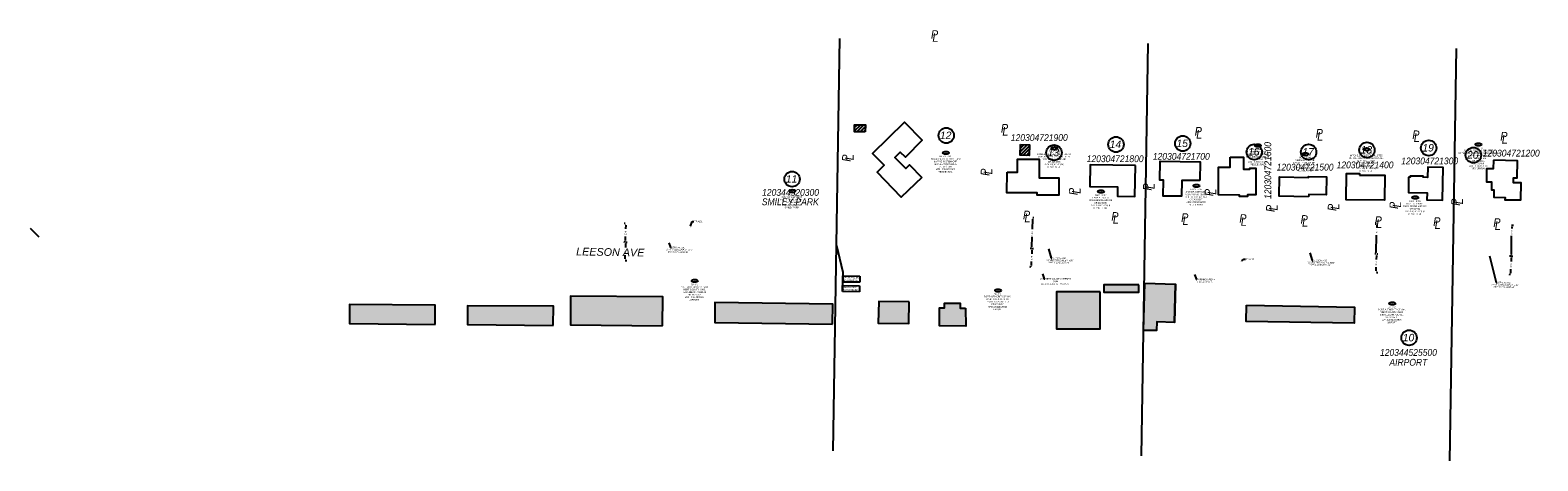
# Model space of a CAD drawing. Header units: feet. Extents: x 1372214 to 1390604, y 439650 to 444412.
# Tile 2 of 12: x 1384897 to 1387341, y 443647 to 444344. Entities that reach past the tile are written whole.
import ezdxf
from ezdxf import colors
from ezdxf.entities.mleader import LeaderData, LeaderLine
from ezdxf.enums import TextEntityAlignment as Align
from ezdxf.math import Vec2, Vec3

# ---------------------------------------------------------------- set-up
doc = ezdxf.new("R2010")
doc.units = ezdxf.units.FT
doc.header["$MEASUREMENT"] = 0
for name, color, linetype in [('BD_X_Building', 30, 'Continuous'), ('RW_P_Prelim_RW', 1, 'rowpe'), ('RW_P_Text', 130, 'Continuous'), ('RW_P_Text-Boundary', 20, 'Continuous'), ('RW_X_Text-PropMap', 10, 'Continuous'), ('SC_Scratch20', 7, 'Continuous'), ('SC_Shading1', 253, 'Continuous'), ('SC_Shading2', 9, 'Continuous')]:
    doc.layers.add(name, color=color, linetype=linetype)
doc.styles.add('Slanted', font='font31.shx', dxfattribs={"height": 0.14})
doc.styles.get("Standard").update_dxf_attribs({"font": 'arial.ttf'})
doc.styles.add('Style-font31', font='font31.shx')
doc.styles.add('Text - CenterTop 0.14 Italic', font='ariali.ttf', dxfattribs={"height": 0.14})
doc.linetypes.add('rowpe', pattern='A,1.95,-0.05,["PE-R/W",Slanted,S=1,R=0,X=0,Y=-0.06],-0.7,1.95', length=4.65)
doc.dimstyles.get("Standard").update_dxf_attribs({"dimtxt": 0.18, "dimasz": 0.18, "dimexe": 0.18, "dimexo": 0.0625, "dimgap": 0.09, "dimtad": 0, "dimtih": 1, "dimtoh": 1, "dimdec": 4, "dimzin": 0, "dimdsep": 46, "dimtxsty": 'Standard', "dimcen": 0.09, "dimadec": 0, "dimazin": 0, "dimtfac": 1, "dimtdec": 4, "dimtofl": 0, "dimtmove": 0, "dimatfit": 3, "dimfxl": 1, "dimtolj": 1, "dimtzin": 0, "dimarcsym": 0})

# ---------------------------------------------------------------- blocks, each defined once
blk = doc.blocks.new('*D831')
at = {"layer": 'Defpoints', "color": 0, "transparency": 16777216}
for p in [(1385860.8, 444001.3), (1385861.8, 444001.3), (1385860.3, 443971.3)]:
    blk.add_point(p, dxfattribs=at)
at = {"layer": 'RW_P_Text', "color": 0, "lineweight": -2, "transparency": 16777216}
for p, q in [((1385861.6, 444001.3), (1385864.3, 444001.3)), ((1385861.7, 443998.8), (1385861.6, 443992.4)), ((1385861.3, 443973.8), (1385861.4, 443980.2)), ((1385861.2, 443971.3), (1385863.8, 443971.3))]:
    blk.add_line(p, q, dxfattribs=at)
at = {"layer": 'RW_P_Text', "color": 0, "transparency": 16777216}
for points in [[(1385861.3, 443998.8), (1385862.2, 443998.8), (1385861.8, 444001.3)], [(1385860.9, 443973.8), (1385861.8, 443973.8), (1385861.3, 443971.3)]]:
    blk.add_solid(points, dxfattribs=at)
at = {"layer": 'RW_P_Text', "color": 0, "transparency": 16777216, "insert": (1385861.5, 443986.3), "char_height": 2.5, "attachment_point": 5, "rotation": 89.0862, "style": 'Style-font31'}
blk.add_mtext("\\A1;30.0'", dxfattribs=at)
blk = doc.blocks.new('*D832')
at = {"layer": 'Defpoints', "color": 0, "transparency": 16777216}
for p in [(1385862.2, 444031.3), (1385862.2, 444031.3), (1385861.7, 444001.3)]:
    blk.add_point(p, dxfattribs=at)
at = {"layer": 'RW_P_Text', "color": 0, "lineweight": -2, "transparency": 16777216}
for p, q in [((1385861.3, 444031.3), (1385859.7, 444031.4)), ((1385862.1, 444028.8), (1385862, 444022.4)), ((1385860.8, 444001.3), (1385859.2, 444001.4)), ((1385861.7, 444003.8), (1385861.8, 444010.2))]:
    blk.add_line(p, q, dxfattribs=at)
at = {"layer": 'RW_P_Text', "color": 0, "transparency": 16777216}
for points in [[(1385861.7, 444028.8), (1385862.6, 444028.8), (1385862.2, 444031.3)], [(1385861.3, 444003.8), (1385862.2, 444003.8), (1385861.7, 444001.3)]]:
    blk.add_solid(points, dxfattribs=at)
at = {"layer": 'RW_P_Text', "color": 0, "transparency": 16777216, "insert": (1385861.9, 444016.3), "char_height": 2.5, "attachment_point": 5, "rotation": 89.0862, "style": 'Style-font31'}
blk.add_mtext("\\A1;30.0'", dxfattribs=at)
blk = doc.blocks.new('*D833')
at = {"layer": 'Defpoints', "color": 0, "transparency": 16777216}
for p in [(1386520.4, 443990.8), (1386520.7, 443990.8), (1386520.2, 443960.8)]:
    blk.add_point(p, dxfattribs=at)
at = {"layer": 'RW_P_Text', "color": 0, "lineweight": -2, "transparency": 16777216}
for p, q in [((1386519.9, 443990.8), (1386517.9, 443990.9)), ((1386520.4, 443988.3), (1386520.3, 443981.9)), ((1386519.4, 443960.8), (1386517.4, 443960.9)), ((1386520, 443963.3), (1386520.1, 443969.7))]:
    blk.add_line(p, q, dxfattribs=at)
at = {"layer": 'RW_P_Text', "color": 0, "transparency": 16777216}
for points in [[(1386519.9, 443988.3), (1386520.8, 443988.3), (1386520.4, 443990.8)], [(1386519.5, 443963.3), (1386520.4, 443963.3), (1386519.9, 443960.8)]]:
    blk.add_solid(points, dxfattribs=at)
at = {"layer": 'RW_P_Text', "color": 0, "transparency": 16777216, "insert": (1386520.2, 443975.8), "char_height": 2.5, "attachment_point": 5, "rotation": 89.0862, "style": 'Style-font31'}
blk.add_mtext("\\A1;30.0'", dxfattribs=at)
blk = doc.blocks.new('*D834')
at = {"layer": 'Defpoints', "color": 0, "transparency": 16777216}
for p in [(1386521.2, 444040.8), (1386521.3, 444040.8), (1386520.4, 443990.8)]:
    blk.add_point(p, dxfattribs=at)
at = {"layer": 'RW_P_Text', "color": 0, "lineweight": -2, "transparency": 16777216}
for p, q in [((1386521.3, 444038.3), (1386521, 444021.9)), ((1386522, 444040.8), (1386523.8, 444040.8)), ((1386520.6, 443993.3), (1386520.8, 444009.7)), ((1386521.2, 443990.8), (1386523, 443990.8))]:
    blk.add_line(p, q, dxfattribs=at)
at = {"layer": 'RW_P_Text', "color": 0, "transparency": 16777216}
for points in [[(1386520.9, 444038.3), (1386521.7, 444038.3), (1386521.3, 444040.8)], [(1386520.1, 443993.3), (1386521, 443993.3), (1386520.5, 443990.8)]]:
    blk.add_solid(points, dxfattribs=at)
at = {"layer": 'RW_P_Text', "color": 0, "transparency": 16777216, "insert": (1386520.9, 444015.8), "char_height": 2.5, "attachment_point": 5, "rotation": 89.0862, "style": 'Style-font31'}
blk.add_mtext("\\A1;50.0'", dxfattribs=at)
blk = doc.blocks.new('*D835')
at = {"layer": 'Defpoints', "color": 0, "transparency": 16777216}
for p in [(1387079, 443981.9), (1387079, 443981.9), (1387078.5, 443951.9)]:
    blk.add_point(p, dxfattribs=at)
at = {"layer": 'RW_P_Text', "color": 0, "lineweight": -2, "transparency": 16777216}
for p, q in [((1387079, 443979.4), (1387078.9, 443973)), ((1387079.9, 443981.9), (1387081.5, 443981.9)), ((1387078.6, 443954.4), (1387078.7, 443960.8)), ((1387079.4, 443951.9), (1387081.1, 443951.9))]:
    blk.add_line(p, q, dxfattribs=at)
at = {"layer": 'RW_P_Text', "color": 0, "transparency": 16777216}
for points in [[(1387078.6, 443979.4), (1387079.4, 443979.4), (1387079, 443981.9)], [(1387078.2, 443954.4), (1387079, 443954.4), (1387078.6, 443951.9)]]:
    blk.add_solid(points, dxfattribs=at)
at = {"layer": 'RW_P_Text', "color": 0, "transparency": 16777216, "insert": (1387078.8, 443966.9), "char_height": 2.5, "attachment_point": 5, "rotation": 89.0862, "style": 'Style-font31'}
blk.add_mtext("\\A1;30.0'", dxfattribs=at)
blk = doc.blocks.new('*D836')
at = {"layer": 'Defpoints', "color": 0, "transparency": 16777216}
for p in [(1387079.7, 444031.9), (1387079.8, 444031.9), (1387079, 443981.9)]:
    blk.add_point(p, dxfattribs=at)
at = {"layer": 'RW_P_Text', "color": 0, "lineweight": -2, "transparency": 16777216}
for p, q in [((1387078.9, 444031.9), (1387077.2, 444031.9)), ((1387079.7, 444029.4), (1387079.6, 444024.8)), ((1387078.9, 443984.4), (1387079.4, 444012.6)), ((1387078.1, 443981.9), (1387076.4, 443982))]:
    blk.add_line(p, q, dxfattribs=at)
at = {"layer": 'RW_P_Text', "color": 0, "transparency": 16777216}
for points in [[(1387079.3, 444029.4), (1387080.1, 444029.4), (1387079.7, 444031.9)], [(1387078.5, 443984.4), (1387079.4, 443984.4), (1387078.9, 443981.9)]]:
    blk.add_solid(points, dxfattribs=at)
at = {"layer": 'RW_P_Text', "color": 0, "transparency": 16777216, "insert": (1387079.5, 444018.7), "char_height": 2.5, "attachment_point": 5, "rotation": 89.0862, "style": 'Style-font31'}
blk.add_mtext("\\A1;50.0'", dxfattribs=at)
blk = doc.blocks.new('*D837')
at = {"layer": 'Defpoints', "color": 0, "transparency": 16777216}
for p in [(1387297, 444028.4), (1387298.5, 444028.4), (1387296.2, 443978.4)]:
    blk.add_point(p, dxfattribs=at)
at = {"layer": 'RW_P_Text', "color": 0, "lineweight": -2, "transparency": 16777216}
for p, q in [((1387297.9, 444028.4), (1387301, 444028.4)), ((1387298.5, 444025.9), (1387298.4, 444023.4)), ((1387297.8, 443980.9), (1387298.2, 444011.3)), ((1387297.1, 443978.4), (1387300.2, 443978.4))]:
    blk.add_line(p, q, dxfattribs=at)
at = {"layer": 'RW_P_Text', "color": 0, "transparency": 16777216}
for points in [[(1387298.1, 444025.9), (1387298.9, 444025.9), (1387298.5, 444028.4)], [(1387297.3, 443980.9), (1387298.2, 443980.9), (1387297.7, 443978.4)]]:
    blk.add_solid(points, dxfattribs=at)
at = {"layer": 'RW_P_Text', "color": 0, "transparency": 16777216, "insert": (1387298.3, 444017.3), "char_height": 2.5, "attachment_point": 5, "rotation": 89.0862, "style": 'Style-font31'}
blk.add_mtext("\\A1;50.0'", dxfattribs=at)
blk = doc.blocks.new('*D838')
at = {"layer": 'Defpoints', "color": 0, "transparency": 16777216}
for p in [(1387297.8, 443978.4), (1387297, 443948.4), (1387297.3, 443948.4)]:
    blk.add_point(p, dxfattribs=at)
at = {"layer": 'RW_P_Text', "color": 0, "lineweight": -2, "transparency": 16777216}
for p, q in [((1387296.9, 443978.4), (1387294.9, 443978.5)), ((1387297.4, 443975.9), (1387297.3, 443969.5)), ((1387297, 443950.9), (1387297.1, 443957.3)), ((1387296.4, 443948.4), (1387294.5, 443948.5))]:
    blk.add_line(p, q, dxfattribs=at)
at = {"layer": 'RW_P_Text', "color": 0, "transparency": 16777216}
for points in [[(1387297, 443975.9), (1387297.8, 443975.9), (1387297.4, 443978.4)], [(1387296.6, 443950.9), (1387297.4, 443950.9), (1387297, 443948.4)]]:
    blk.add_solid(points, dxfattribs=at)
at = {"layer": 'RW_P_Text', "color": 0, "transparency": 16777216, "insert": (1387297.2, 443963.4), "char_height": 2.5, "attachment_point": 5, "rotation": 89.0862, "style": 'Style-font31'}
blk.add_mtext("\\A1;30.0'", dxfattribs=at)

msp = doc.modelspace()

# ---------------------------------------------------------------- hatches: boundary and pattern name
at = {"layer": 'BD_X_Building'}
h = msp.add_hatch(dxfattribs=at)
h.set_pattern_fill('ANSI31', color=256, scale=30)
edge = h.paths.add_edge_path()
edge.add_line((1386751.64411, 443871.13708), (1386753.5, 443933))
at = {"layer": 'SC_Shading1'}
h = msp.add_hatch(dxfattribs=at)
h.set_pattern_fill('ANSI31', color=256, scale=30)
h.paths.add_polyline_path([(1386250.38805, 444179.58471), (1386233.05481, 444179.84608), (1386233.27356, 444191.24408), (1386250.65086, 444191.1288)])
h = msp.add_hatch(dxfattribs=at)
h.set_pattern_fill('ANSI31', color=256, scale=30)
h.paths.add_polyline_path([(1386501.89274, 444159.23428), (1386516.55073, 444158.8304), (1386516.07175, 444141.44654), (1386501.41376, 444141.85041)])
at = {"layer": 'SC_Shading2'}
h = msp.add_hatch(color=256, dxfattribs=at)
h.dxf.hatch_style = 1
h.paths.add_polyline_path([(1386693.85654, 443931.83739), (1386637.12919, 443931.83739), (1386637.12919, 443920.20768), (1386693.85654, 443920.20768)])
h = msp.add_hatch(color=256, dxfattribs=at)
h.dxf.hatch_style = 1
h.paths.add_polyline_path([(1386703.5, 443934.5), (1386753.5, 443933), (1386751.53059, 443871.16817), (1386722.99547, 443872.05846), (1386722.72032, 443857.85759), (1386701.58398, 443858.05442)])
h = msp.add_hatch(color=256, dxfattribs=at)
h.dxf.hatch_style = 1
h.paths.add_polyline_path([(1386197.42109, 443868.01595), (1386197.86821, 443900.39346), (1386006.55259, 443903.10278), (1386006.50612, 443870.99012)])
h.paths.add_polyline_path([(1385921.99513, 443865.57148), (1385922.10017, 443912.64598), (1385772.53018, 443913.3823), (1385772.88435, 443867.06537)])
h.paths.add_polyline_path([(1385744.44352, 443865.99703), (1385744.86554, 443897.16506), (1385605.77634, 443897.95919), (1385605.60716, 443867.63333)])
h.paths.add_polyline_path([(1385553.11861, 443867.90414), (1385553.54063, 443899.07217), (1385414.45143, 443899.8663), (1385414.28225, 443869.54044)])
h = msp.add_hatch(color=256, dxfattribs=at)
h.dxf.hatch_style = 1
h.paths.add_polyline_path([(1386321.79255, 443904.3858), (1386272.19384, 443905.17912), (1386271.63321, 443870.12823), (1386321.23193, 443869.33492)])
h = msp.add_hatch(color=256, dxfattribs=at)
h.dxf.hatch_style = 1
h.paths.add_polyline_path([(1386413.16555, 443894.17345), (1386413.23899, 443865.24116), (1386370.59355, 443865.3908), (1386370.54335, 443894.63301), (1386378.9159, 443894.83452), (1386379.17246, 443901.99788), (1386404.39236, 443902.00085), (1386404.19901, 443894.42003)])
h = msp.add_hatch(color=256, dxfattribs=at)
h.dxf.hatch_style = 1
h.paths.add_polyline_path([(1386631.44121, 443920.66639), (1386560.2248, 443920.63365), (1386560.2248, 443860.86875), (1386631.44121, 443860.90148)])
h = msp.add_hatch(color=256, dxfattribs=at)
h.dxf.hatch_style = 1
h.paths.add_polyline_path([(1386868.5, 443899), (1387043.5, 443896), (1387043.14816, 443869.69094), (1386868.04902, 443872.69264)])

# ---------------------------------------------------------------- linework, layer by layer
at = {"layer": 'BD_X_Building'}
msp.add_line((1386751.64411, 443871.13708), (1386753.5, 443933), dxfattribs=at)
for points in [[(1386342.38034, 444105.81537), (1386308.60102, 444074.13997), (1386269.59742, 444114.16939), (1386281.08962, 444125.65539), (1386261.93646, 444144.45172), (1386314.17318, 444195.27105), (1386342.72822, 444166.03242), (1386315.56622, 444138.88296), (1386307.20798, 444146.88849), (1386298.50186, 444138.18686), (1386316.07817, 444120.39904), (1386322.40685, 444126.28901)], [(1386250.38805, 444179.58471), (1386233.05481, 444179.84608), (1386233.27356, 444191.24408), (1386250.65086, 444191.1288)], [(1386501.89274, 444159.23428), (1386516.55073, 444158.8304), (1386516.07175, 444141.44654), (1386501.41376, 444141.85041)], [(1386688.28204, 444125.21085), (1386615.10557, 444126.47283), (1386614.50168, 444091.45585), (1386659.47294, 444090.68029), (1386659.21282, 444075.59707), (1386687.41803, 444075.11065)], [(1386842.16422, 444138.74553), (1386863.64087, 444138.54859), (1386863.4628, 444119.12909), (1386873.7593, 444119.03467), (1386873.77761, 444121.03158), (1386883.76738, 444120.93997), (1386883.37065, 444077.67527), (1386869.9495, 444077.79834), (1386869.92267, 444074.87228), (1386856.83437, 444074.9923), (1386856.85617, 444077.37026), (1386822.79659, 444077.68258), (1386823.2077, 444122.51598), (1386842.01381, 444122.34354)], [(1387268.59515, 444133.84314), (1387268.5104, 444119.71995), (1387257.39561, 444119.78664), (1387257.22998, 444098.97603), (1387265.83622, 444098.90753), (1387265.73107, 444085.69614), (1387269.62896, 444085.61866), (1387269.49341, 444073.74814), (1387287.4883, 444073.54265), (1387287.44506, 444069.75647), (1387313.41495, 444069.45991), (1387313.72964, 444097.01684), (1387301.05202, 444097.16161), (1387301.14547, 444105.34581), (1387307.16096, 444105.27712), (1387307.47487, 444132.76681)], [(1387051.78961, 444109.81552), (1387092.45904, 444109.39631), (1387092.04133, 444068.87121), (1387030.12952, 444069.50938), (1387030.56984, 444112.2268), (1387051.81221, 444112.00785)], [(1386693.85654, 443931.83739), (1386637.12919, 443931.83739), (1386637.12919, 443920.20768), (1386693.85654, 443920.20768)], [(1386703.5, 443934.5), (1386753.5, 443933), (1386751.53059, 443871.16817), (1386722.99547, 443872.05846), (1386722.72032, 443857.85759), (1386701.58398, 443858.05442)], [(1385921.99513, 443865.57148), (1385922.10017, 443912.64598), (1385772.53018, 443913.3823), (1385772.88435, 443867.06537)], [(1386197.42109, 443868.01595), (1386197.86821, 443900.39346), (1386006.55259, 443903.10278), (1386006.50612, 443870.99012)], [(1386321.79255, 443904.3858), (1386272.19384, 443905.17912), (1386271.63321, 443870.12823), (1386321.23193, 443869.33492)], [(1386413.16555, 443894.17345), (1386413.23899, 443865.24116), (1386370.59355, 443865.3908), (1386370.54335, 443894.63301), (1386378.9159, 443894.83452), (1386379.17246, 443901.99788), (1386404.39236, 443902.00085), (1386404.19901, 443894.42003)], [(1386631.44121, 443920.66639), (1386560.2248, 443920.63365), (1386560.2248, 443860.86875), (1386631.44121, 443860.90148)], [(1385553.11861, 443867.90414), (1385553.54063, 443899.07217), (1385414.45143, 443899.8663), (1385414.28225, 443869.54044)], [(1385744.44352, 443865.99703), (1385744.86554, 443897.16506), (1385605.77634, 443897.95919), (1385605.60716, 443867.63333)], [(1386868.5, 443899), (1387043.5, 443896), (1387043.14816, 443869.69094), (1386868.04902, 443872.69264)]]:
    msp.add_lwpolyline(points, close=True, dxfattribs=at)
for points in [[(1386480.42114, 444114.45844), (1386497.3793, 444114.45844), (1386497.3793, 444135.24396), (1386532.34922, 444135.24396), (1386532.34922, 444105.45448), (1386564.15758, 444105.45448), (1386564.15758, 444077.00603), (1386528.90027, 444077.00603), (1386528.90027, 444080.74164), (1386479.75055, 444080.74164), (1386480.42114, 444114.45844)], [(1386792.84524, 444100.82407), (1386763.59087, 444101.13511), (1386763.3181, 444075.47951), (1386733.49889, 444075.79655), (1386733.77342, 444101.61772), (1386728.02473, 444101.67885), (1386728.3487, 444132.14904), (1386793.16095, 444131.28749), (1386792.84524, 444100.82407)], [(1387131.25297, 444106.24604), (1387130.82556, 444081.35554), (1387161.06271, 444080.83632), (1387160.8663, 444069.39813), (1387186.16879, 444068.96365), (1387187.08024, 444122.0426), (1387162.26665, 444122.46869), (1387161.98447, 444106.0358), (1387154.89534, 444106.13244), (1387154.91886, 444107.85722), (1387133.99593, 444108.14245), (1387133.96906, 444106.17131), (1387131.25232, 444106.20835)], [(1386969.18574, 444074.47076), (1386921.65462, 444075.30548), (1386922.20676, 444106.74526), (1386968.76918, 444105.92755), (1386968.79603, 444107.35488), (1386998.24871, 444106.80076), (1386997.69873, 444077.56851), (1386969.24954, 444078.10375), (1386969.18574, 444074.47076)]]:
    msp.add_lwpolyline(points, dxfattribs=at)
at = {"layer": 'RW_P_Text'}
for p, q in [((1386203.69502, 443995.87445), (1386214.31316, 443952.21324)), ((1386214.31316, 443952.21324), (1386213.53063, 443921.05291)), ((1386213.53063, 443921.05291), (1386213.77774, 443930.89295)), ((1386213.77774, 443930.89295), (1386241.33536, 443930.41918)), ((1386213.91899, 443936.51744), (1386214.16611, 443946.35768)), ((1386241.47686, 443936.05384), (1386213.91899, 443936.51744)), ((1386214.16611, 443946.35768), (1386241.72372, 443945.88391)), ((1386241.33536, 443930.41918), (1386241.0885, 443920.58909)), ((1386241.72372, 443945.88391), (1386241.47686, 443936.05384)), ((1386241.0885, 443920.58909), (1386213.53063, 443921.05291))]:
    msp.add_line(p, q, dxfattribs=at)
for centre in [(1386381.0933, 444145.70851), (1386557.12119, 444153.03781), (1386886.83844, 444157.50901), (1386963.68413, 444143.79139), (1387062.88545, 444151.3638), (1387244.37855, 444159.28065), (1386132.09637, 444083.82736), (1386632.54767, 444083.00132), (1386787.36052, 444092.40984), (1387142.10363, 444073.26747), (1385974.16962, 443938.34462), (1386465.77771, 443922.87338), (1387104.83324, 443901.70018)]:
    msp.add_ellipse(centre, major_axis=(4.9666, -0.06735), ratio=0.4566996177, dxfattribs=at)
at = {"layer": 'RW_P_Text-Boundary'}
msp.add_line((1384896.74464, 444023.71917), (1384910.96769, 444009.49613), dxfattribs=at)
at = {"layer": 'RW_X_Text-PropMap'}
for centre in [(1386381.74365, 444173.84746), (1386656.91173, 444159.26804), (1386765.13987, 444160.81248), (1386556.40954, 444145.97518), (1386881.02725, 444147.04954), (1386969.1688, 444147.04954), (1387063.68127, 444150.29827), (1387163.75205, 444153.54694), (1387236.16716, 444142.04378), (1386131.84861, 444103.178), (1387131.99007, 443846.19743)]:
    msp.add_circle(centre, 12.48, dxfattribs=at)
at = {"layer": 'SC_Scratch20'}
for p, q in [((1386198.38337, 443662.86832), (1386209.03587, 444330.71203)), ((1386698.31978, 443654.89403), (1386708.97228, 444322.73775)), ((1387198.25619, 443646.91975), (1387208.90869, 444314.76347))]:
    msp.add_line(p, q, dxfattribs=at)

# ---------------------------------------------------------------- texts
at = {"layer": 'RW_P_Prelim_RW', "style": 'Text - CenterTop 0.14 Italic'}
for p in [(1386577.07345, 443938.78025), (1386815.85596, 443937.55758)]:
    msp.add_text('*', height=4, dxfattribs=at).set_placement(p, align=Align.CENTER)
at = {"layer": 'RW_P_Prelim_RW', "char_height": 2.5, "attachment_point": 1, "style": 'Slanted'}
for s, insert in [('\\A1;\\pxqc;VAN WERT COUNTY AIRPORT SIGN\\PDOUBLE-FACED, TWO POST', (1386533.31597, 443942.94533)), ('\\A1;\\pxqc;PARKING AREA\\PENCROACHES', (1386775.90038, 443941.89741))]:
    msp.add_mtext_dynamic_manual_height_columns(s, width=50.8213148, gutter_width=0.7, heights=[31.60061], dxfattribs=dict(at, insert=insert))
at = {"layer": 'RW_P_Text', "style": 'Text - CenterTop 0.14 Italic'}
for s, p in [('12', (1386380.95351, 444144.7225)), ('13', (1386556.9814, 444152.05181)), ('16', (1386886.69865, 444156.523)), ('17', (1386963.54434, 444142.80538)), ('18', (1387062.74566, 444150.37779)), ('20', (1387244.23876, 444158.29464)), ('11', (1386131.95658, 444082.84135)), ('14', (1386632.40788, 444082.01531)), ('15', (1386787.22073, 444091.42383)), ('19', (1387141.96384, 444072.28146)), ('10', (1385974.02983, 443937.35861)), ('10', (1386465.63792, 443921.88737)), ('10', (1387104.69345, 443900.71417))]:
    msp.add_text(s, height=2.5, dxfattribs=at).set_placement(p, align=Align.CENTER)
for s, rotation, p in [('1/2 SECTION LINE-CL R/W', 359.003496, (1385926.74472, 443987.75416)), ('S89%%D05\'10"E-2637.46\'', 359.003496, (1385930.14745, 443984.097)), ('LEESON AVE', 359.003496, (1385935.98429, 443991.13013)), ('1/2 SECTION LINE-CL R/W', 359.003496, (1386543.96204, 443970.89269)), ('LEESON AVE', 359.003496, (1386553.20162, 443974.26867)), ('S89%%D05\'10"E-2637.46\'', 359.003496, (1386547.36478, 443967.23553)), ('1/2 SECTION LINE-CL R/W', 359.003496, (1386967.16611, 443967.06595)), ('S89%%D05\'10"E-2637.46\'', 359.003496, (1386970.56884, 443963.40878)), ('LEESON AVE', 359.003496, (1386976.40568, 443970.44192)), ('STA 23+00.00', 359.09276324, (1386214.97251, 443922.97153)), ('STA 23+00.00', 359.09276324, (1386215.36088, 443938.43626)), ('1/2 SECTION LINE-CL R/W', 359.003496, (1387265.34468, 443931.05199)), ('S89%%D05\'10"E-2637.46\'', 359.003496, (1387268.74741, 443927.39483)), ('LEESON AVE', 359.003496, (1387274.58426, 443934.42796))]:
    msp.add_text(s, height=2.5, rotation=rotation, dxfattribs=at).set_placement(p)
at = {"layer": 'RW_P_Text', "style": 'Text - CenterTop 0.14 Italic', "width": 0.9}
for s, p in [('BEGIN W0RK', (1386214.71554, 443927.0191)), ('BEGIN PROJECT', (1386215.10391, 443942.48383))]:
    msp.add_text(s, height=2.5, rotation=359.09276324, dxfattribs=at).set_placement(p)
at = {"layer": 'RW_P_Text', "char_height": 2.5, "attachment_point": 1, "style": 'Slanted'}
for s, width, heights, insert in [('\\A1;\\pxqc;INLOT 3708\\PDANIEL J. LEFELD, 1/2 INTEREST\\PJOAN M. LEFELD, 1/2 INTEREST\\P1341 LEESON AVENUE\\POR 423/3356\\PAPN 120304721900\\PRESIDENTIAL', 66.8745734, [40.60231], (1386523.33442, 444149.11516)), ('\\A1;\\pxqc;INLOT 3705\\PTHOMAS R. BROWN\\PAND ELLA M. BROWN\\P1323 LEESON AVENUE\\PDB 280/242\\P{\\A0;APN 120304721600\\PRESIDENTIAL}', 51.4691822, [31.60061], (1386860.36523, 444153.0735)), ('\\A1;\\pxqc;INLOT 3703\\PMITCHELL ROBERTS, TRUSTEE\\POF THE ROBERTS IRREVOCABLE\\PHERITAGE TRUST\\P1311 LEESON AVENUE\\POR 411/1303\\P{\\A0;APN 120304721400\\PRESIDENTIAL}', 65.9215858, [33.90163], (1387029.52068, 444146.80754)), ('\\A1;\\pxqc;INLOT 3701\\PJULIA N. PERKINS, TRUSTEE\\POF THE JULIA N. PERKINS REVOCABLE TRUST AGREEMENT\\P501 ROSE DRIVE\\POR 355/1214\\POR 373/373\\PAPN 120304721200\\PRESIDENTIAL', 65.3297739, [40.04725], (1387211.63924, 444154.84515)), ('\\A1;\\pxqc;INLOT 3709\\PTHOMAS M. RIEPENHOFF AND MARY E. RIEPENHOFF\\P1419 LEESON AVENUE\\POR 397/1088\\P{\\A0;APN 120304722000\\PRESIDENTIAL}', 51.4691822, [31.60061], (1386354.62009, 444141.27301)), ('\\A1;\\pxqc;INLOT 3704\\PABBIGAIL J. PRICE\\P1317 LEESON AVENUE\\POR 407/532\\P{\\A0;APN 120304721500\\PRESIDENTIAL}', 51.4691822, [31.60061], (1386937.21092, 444139.35588)), ('\\A1;\\pxqc;SD 413\\PCITY OF VAN WERT\\P1425 LEESON AVENUE\\PDB 186/549\\P{\\A0;PID 120344520300\\PSMILEY PARK}', 51.4691822, [31.60061], (1386105.62316, 444079.39185)), ('\\A1;\\pxqc;INLOT 3707\\PLARA A. INGLIS\\P1335 LEESON AVENUE\\POR 421/1090\\P{\\A0;APN 120304721800\\PRESIDENTIAL}', 51.4691822, [31.60061], (1386606.07446, 444078.56582)), ('\\A1;\\pxqc;INLOT 3706\\PANITA R. CARVAJAL\\PAND ANITA M. SMITH\\P1329 LEESON AVENUE\\POR 390/1907\\P{\\A0;APN 120304721700\\PRESIDENTIAL}', 51.4691822, [31.60061], (1386760.88731, 444087.97434)), ('\\A1;\\pxqc;INLOT 3702\\PSCOTT STEWART\\P1307 LEESON AVENUE\\POR 92/741\\P{\\A0;APN 120304721300\\PRESIDENTIAL}', 51.4691822, [31.60061], (1387115.63042, 444068.83197)), ('\\A1;\\pxqc;SD 472\\PPORT AUTHORITY OF VAN WERT COUNTY, OHIO\\P1400 LEESON AVENUE\\POR 422-5022\\P{\\A0;APN 120344525500\\PAIRPORT}', 51.4691822, [31.60061], (1385947.69641, 443933.90912)), ('\\A1;\\pxqc;SD 472\\PPORT AUTHORITY OF VAN WERT COUNTY, OHIO\\P1400 LEESON AVENUE\\POR 422-5022\\P{\\A0;APN 120344525500\\PAIRPORT}', 51.4691822, [31.60061], (1386439.3045, 443918.43788)), ('\\A1;\\pxqc;SD 472\\PPORT AUTHORITY OF VAN WERT COUNTY, OHIO\\P1400 LEESON AVENUE\\POR 422-5022\\P{\\A0;APN 120344525500\\PAIRPORT}', 51.4691822, [31.60061], (1387078.36003, 443897.26468))]:
    msp.add_mtext_dynamic_manual_height_columns(s, width=width, gutter_width=0.7, heights=heights, dxfattribs=dict(at, insert=insert))
at = {"layer": 'RW_X_Text-PropMap', "style": 'Text - CenterTop 0.14 Italic', "width": 0.9}
for s, height, p in [('P', 14, (1386356.8821, 444330.3995)), ('L', 14, (1386359.2668, 444325.55576)), ('P', 14, (1386470.29699, 444178.57268)), ('L', 14, (1386472.68168, 444173.72894)), ('120304721900', 11, (1386486.41009, 444164.93171)), ('P', 14, (1386784.45643, 444173.5613)), ('L', 14, (1386786.84113, 444168.71756)), ('P', 14, (1386980.58973, 444170.43263)), ('L', 14, (1386982.97442, 444165.58889)), ('P', 14, (1387137.11872, 444167.93572)), ('L', 14, (1387139.50342, 444163.09199)), ('P', 14, (1387279.84192, 444165.65904)), ('L', 14, (1387282.22662, 444160.81531)), ('120304722000', 11, (1386337.10815, 444144.09833)), ('120304722000', 11, (1386337.10815, 444144.09833)), ('120304721700', 11, (1386716.6417, 444134.54272)), ('120304721200', 11, (1387251.43581, 444139.75922)), ('120304721800', 11, (1386609.39155, 444130.67912)), ('120304721500', 11, (1386917.25081, 444117.05808)), ('120304721400', 11, (1387014.48034, 444120.69453)), ('120304721300', 11, (1387119.2459, 444127.17039)), ('SMILEY PARK', 11, (1386082.81595, 444060.96387)), ('120344520300', 11, (1386083.22069, 444076.13027)), ('P', 14, (1386506.03567, 444037.98692)), ('L', 14, (1386508.42036, 444033.14318)), ('P', 14, (1386649.31702, 444035.70149)), ('P', 14, (1386762.4519, 444033.89693)), ('L', 14, (1386651.70172, 444030.85776)), ('L', 14, (1386764.8366, 444029.05319)), ('P', 14, (1386856.76213, 444032.39262)), ('L', 14, (1386859.14683, 444027.54888)), ('P', 14, (1386956.0503, 444030.80892)), ('L', 14, (1386958.435, 444025.96518)), ('P', 14, (1387076.11898, 444028.89375)), ('L', 14, (1387078.50368, 444024.05001)), ('P', 14, (1387171.05751, 444027.37942)), ('L', 14, (1387173.4422, 444022.53569)), ('P', 14, (1387268.50551, 444025.82507)), ('L', 14, (1387270.89021, 444020.98133)), ('120344525500', 11, (1387084.84213, 443816.91217)), ('AIRPORT', 11, (1387100.08708, 443801.02566))]:
    msp.add_text(s, height=height, dxfattribs=at).set_placement(p)
at = {"layer": 'RW_X_Text-PropMap', "style": 'Text - CenterTop 0.14 Italic'}
for s, p in [('12', (1386371.52095, 444168.17653)), ('13', (1386546.18684, 444140.30424)), ('14', (1386646.68902, 444153.59711)), ('15', (1386754.91716, 444155.14154)), ('16', (1386870.80455, 444141.3786)), ('17', (1386958.9461, 444141.3786)), ('18', (1387053.45856, 444144.62733)), ('19', (1387153.52935, 444147.87601)), ('20', (1387225.94446, 444136.37284)), ('11', (1386121.6259, 444097.50706)), ('10', (1387121.76737, 443840.52649))]:
    msp.add_text(s, height=12, dxfattribs=at).set_placement(p)
at = {"layer": 'RW_X_Text-PropMap', "style": 'Text - CenterTop 0.14 Italic', "width": 0.9}
for s, height, p in [('120304721600', 11, (1386908.5347, 444071.00468)), ('P', 14, (1386226.96072, 444131.28366)), ('L', 14, (1386231.80446, 444133.66836)), ('P', 14, (1386451.55451, 444108.43887)), ('L', 14, (1386456.39825, 444110.82357)), ('L', 14, (1386719.49653, 444086.93479)), ('P', 14, (1386594.53961, 444077.18363)), ('L', 14, (1386599.38334, 444079.56833)), ('P', 14, (1386714.65279, 444084.5501)), ('P', 14, (1386814.53768, 444075.55767)), ('L', 14, (1386819.38142, 444077.94237)), ('P', 14, (1386914.19113, 444049.8431)), ('L', 14, (1386919.03486, 444052.2278)), ('P', 14, (1387014.22312, 444051.47844)), ('L', 14, (1387019.06685, 444053.86313)), ('P', 14, (1387114.27796, 444054.76513)), ('L', 14, (1387119.1217, 444057.14982)), ('P', 14, (1387214.35944, 444059.97591)), ('L', 14, (1387219.20318, 444062.36061))]:
    msp.add_text(s, height=height, rotation=90, dxfattribs=at).set_placement(p)
at = {"layer": 'RW_X_Text-PropMap', "style": 'Text - CenterTop 0.14 Italic'}
msp.add_text('LEESON AVE', height=12.5, rotation=359.00349599, dxfattribs=at).set_placement((1385781.69337, 443979.74134))

# ---------------------------------------------------------------- dimensions: what is measured, and where the dimension line sits
at = {"layer": 'RW_P_Text'}
for p1, p2, distance, picture, middle in [((1385861.70458, 444001.3294), (1385862.18303, 444031.32559), 0.00744, '*D832', (1385861.93637, 444016.32761)), ((1386520.38106, 443990.82312), (1386521.17849, 444040.81676), -0.13763, '*D834', (1386520.91739, 444015.81775)), ((1385860.284, 443971.34825), (1385860.76246, 444001.34443), -1.01745, '*D831', (1385861.54056, 443986.33011)), ((1386520.24667, 443960.82145), (1386520.72513, 443990.81764), 0.33046, '*D833', (1386520.15548, 443975.82481)), ((1387078.54953, 443951.91619), (1387079.02798, 443981.91238), -0.0057, '*D835', (1387078.79445, 443966.91419)), ((1387297.76599, 443978.42338), (1387297.28753, 443948.42719), -0.33489, '*D838', (1387297.19191, 443963.43062))]:
    dim = msp.add_aligned_dim(p1=p1, p2=p2, distance=distance, dimstyle='Standard', override={"dimscale": 13.9, "dimtih": 0, "dimtoh": 0, "dimdec": 1, "dimpost": "'", "dimtxsty": 'Style-font31', "dimaunit": 1, "dimadec": 3, "dimtdec": 1}, dxfattribs=at)
    dim.commit()
    dim.dimension.update_dxf_attribs({"geometry": picture, "text_midpoint": middle})
for base, p1, p2, picture, middle in [((1387079.70713, 444031.9079), (1387078.95428, 443981.91355), (1387079.75171, 444031.90719), '*D836', (1387079.49632, 444018.69187)), ((1387298.51796, 444028.41774), (1387296.24424, 443978.44765), (1387297.04167, 444028.44129), '*D837', (1387298.34127, 444017.34035))]:
    dim = msp.add_linear_dim(base=base, p1=p1, p2=p2, angle=89.08617599, dimstyle='Standard', override={"dimscale": 13.9, "dimtih": 0, "dimtoh": 0, "dimdec": 1, "dimpost": "'", "dimtxsty": 'Style-font31', "dimaunit": 1, "dimadec": 3, "dimtdec": 1}, dxfattribs=at)
    dim.commit()
    dim.dimension.update_dxf_attribs({"geometry": picture, "text_midpoint": middle, "dimtype": 161})

# ---------------------------------------------------------------- leaders
at = {"layer": 'RW_P_Prelim_RW'}
for points in [[(1386537.64459, 443949.88081, 782.57416), (1386540.67724, 443941.86994, 782.57416), (1386541.30306, 443941.87816, 782.57416)], [(1386784.35265, 443948.8329, 782.57416), (1386787.3853, 443940.82203, 782.57416), (1386788.01112, 443940.83024, 782.57416)]]:
    msp.add_leader(points, dimstyle='Standard', override={"dimscale": 13.9, "dimgap": 0.09, "dimtad": 0, "dimaunit": 1, "dimadec": 3}, dxfattribs=at)
ml = msp.add_multileader_mtext('Standard', dxfattribs=at)
ml.set_content('{\\Ffont31|c0;TP #101}', color=256)
ml.set_leader_properties()
ml.build(insert=Vec2(0, 0))
ml.multileader.update_dxf_attribs({"dogleg_length": 0.125, "arrow_head_size": 2.5, "scale": 20})
ctx = ml.context
ctx.base_point, ctx.scale, ctx.char_height, ctx.arrow_head_size, ctx.landing_gap_size, ctx.plane_origin = Vec3(1385972.45496, 444034.60147, 783.34), 20, 2.5, 2.5, 1, Vec3(1385966.53399, 444026.03503, 783.34)
notes = []
notes.append((ctx, [(0, (1, 1, 0), (1385969.95496, 444034.60147, 783.34), (1, 0), 2.5, [(0, [(1385966.45949, 444024.57375, 783.34)], 0, [])])]))
ctx.mtext.insert, ctx.mtext.flow_direction = Vec3(1385973.45496, 444035.85147, 783.34), 5
ml = msp.add_multileader_mtext('Standard', dxfattribs=at)
ml.set_content('{\\Ffont31|c0;TP #102}', color=256)
ml.set_leader_properties()
ml.build(insert=Vec2(0, 0))
ml.multileader.update_dxf_attribs({"dogleg_length": 0.125, "arrow_head_size": 2.5, "scale": 20})
ctx = ml.context
ctx.base_point, ctx.scale, ctx.char_height, ctx.arrow_head_size, ctx.landing_gap_size, ctx.plane_origin = Vec3(1386866.88289, 443973.41983, 783.34), 20, 2.5, 2.5, 1, Vec3(1386860.96192, 443964.85338, 783.34)
notes.append((ctx, [(0, (1, 1, 0), (1386864.38289, 443973.41983, 783.34), (1, 0), 2.5, [(0, [(1386858.66967, 443969.22443, 783.34)], 0, [])])]))
ctx.mtext.insert, ctx.mtext.flow_direction = Vec3(1386867.88289, 443974.66983, 783.34), 5
at = {"layer": 'RW_P_Text'}
for points in [[(1385932.27785, 444000.20422), (1385934.61821, 443992.25938), (1385935.65827, 443992.25938)], [(1386547.2532, 443990.23293), (1386551.83553, 443975.39792), (1386552.8756, 443975.39792)], [(1386970.98927, 443983.52625), (1386975.0396, 443971.57117), (1386976.07966, 443971.57117)], [(1387262.37246, 443978.88866), (1387273.21817, 443935.55721), (1387274.25823, 443935.55721)]]:
    msp.add_leader(points, dimstyle='Standard', override={"dimscale": 13, "dimgap": 0.09, "dimtad": 0, "dimaunit": 1, "dimadec": 3}, dxfattribs=at)
for ctx, leaders in notes:
    for number, flags, end, landing, length, lines in leaders:
        leader = LeaderData()
        leader.index, (leader.has_last_leader_line, leader.has_dogleg_vector, leader.attachment_direction) = number, flags
        leader.last_leader_point, leader.dogleg_vector, leader.dogleg_length = Vec3(end), Vec3(landing), length
        for number, points, colour, breaks in lines:
            line = LeaderLine()
            line.index, line.vertices, line.color, line.breaks = number, Vec3.list(points), colors.encode_raw_color(colour), breaks
            leader.lines.append(line)
        ctx.leaders.append(leader)

doc.saveas('drawing.dxf')
